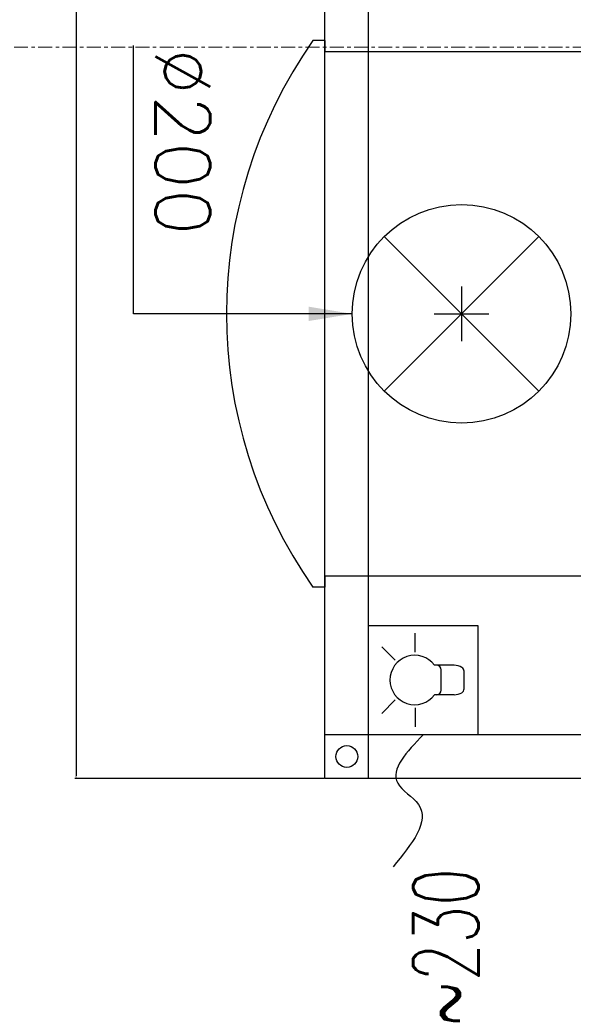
# Model space of a CAD drawing. Header units: millimetres. Extents: x -56641 to 6003, y -24465 to 16563.
# Tile 27 of 79: x -33992 to -33486, y -3268 to -2367. Entities that reach past the tile are written whole.
import ezdxf
from ezdxf.enums import TextEntityAlignment as Align

# ---------------------------------------------------------------- set-up
doc = ezdxf.new("R2010")
doc.units = ezdxf.units.MM
doc.linetypes.add('HIDDEN', pattern=[375, 250, -125])
doc.linetypes.add('Linia siatki', pattern=[22.225, 12.7, -3.175, 3.175, -3.175])
for name, color, linetype in [('JEVENHUUVA', 7, 'Continuous'), ('JEVENKATKOVIIVAT', 5, 'HIDDEN'), ('JEVENMITAT', 2, 'Continuous'), ('KATKOVIIVAT', 5, 'HIDDEN'), ('MITAT', 2, 'Continuous'), ('MUOTOVIIVAT', 7, 'Continuous')]:
    doc.layers.add(name, color=color, linetype=linetype)
doc.layers.add('S-GRID', color=7, linetype='Continuous', lineweight=5)
doc.styles.add('ROMANS', font='romans')
doc.dimstyles.new('ISO-25', dxfattribs={"dimtxt": 2.5, "dimasz": 2.5, "dimexe": 1.25, "dimexo": 0.625, "dimtad": 1, "dimtxsty": 'Standard', "dimcen": 2.5, "dimadec": 0, "dimazin": 0, "dimtfac": 1, "dimtmove": 0, "dimatfit": 3, "dimfxl": 1, "dimarcsym": 0})
doc.dimstyles.get("Standard").update_dxf_attribs({"dimtxt": 0.18, "dimasz": 0.18, "dimexe": 0.18, "dimexo": 0.0625, "dimgap": 0.09, "dimtad": 0, "dimtih": 1, "dimtoh": 1, "dimdec": 4, "dimzin": 0, "dimdsep": 46, "dimtxsty": 'Standard', "dimcen": 0.09, "dimadec": 0, "dimazin": 0, "dimtfac": 1, "dimtdec": 4, "dimtofl": 0, "dimtmove": 0, "dimatfit": 3, "dimfxl": 1, "dimtolj": 1, "dimtzin": 0, "dimarcsym": 0})

# ---------------------------------------------------------------- blocks, each defined once
blk = doc.blocks.new('*D356')
at = {"layer": 'Defpoints', "color": 0, "transparency": 16777216}
for p in [(-33712.91, 38.49), (-33940.62, -3061.51), (-33712.91, -3061.51)]:
    blk.add_point(p, dxfattribs=at)
at = {"layer": 'JEVENMITAT', "color": 0, "lineweight": -2, "transparency": 16777216}
for p, q in [((-33713.54, 38.49), (-33941.87, 38.49)), ((-33940.62, 35.99), (-33940.62, -3059.01)), ((-33713.54, -3061.51), (-33941.87, -3061.51))]:
    blk.add_line(p, q, dxfattribs=at)
at = {"layer": 'JEVENMITAT', "color": 0, "transparency": 16777216}
for points in [[(-33941.04, 35.99), (-33940.2, 35.99), (-33940.62, 38.49)], [(-33941.04, -3059.01), (-33940.2, -3059.01), (-33940.62, -3061.51)]]:
    blk.add_solid(points, dxfattribs=at)
at = {"layer": 'JEVENMITAT', "color": 0, "transparency": 16777216, "insert": (-33942.49, -1511.51), "char_height": 2.5, "attachment_point": 5, "rotation": 90}
blk.add_mtext('3100', dxfattribs=at)
blk = doc.blocks.new('A$C89c24b91')
for p, q in [((-30.4, 29.8), (-50.8, 50.1)), ((30.4, 29.8), (50.8, 50.1)), ((-42.6, -0.5), (-71.3, -0.5)), ((42.6, -0.5), (71.3, -0.5)), ((-22.5, -60.3), (-22.5, -30.2)), ((-15.5, -40.2), (15.5, -40.2)), ((22.5, -60.3), (22.5, -30.2)), ((-13.3, -75.3), (13.3, -75.3))]:
    blk.add_line(p, q)
for centre, radius, start, end in [((0, 0), 37.7, 306.6643, 233.3357), ((-15.5, -33.2), 7, 180, 270), ((15.5, -33.2), 7, 270, 0), ((0, -60.3), 22.5, 180, 211.0942), ((-13.3, -68.3), 7, 211.0942, 270), ((13.3, -68.3), 7, 270, 328.9058), ((0, -60.3), 22.5, 328.9058, 0)]:
    blk.add_arc(centre, radius, start, end)
blk = doc.blocks.new('Napięcie oświetlenie')
at = {"layer": 'JEVENHUUVA'}
blk.add_lwpolyline([(0, 0), (100, 0), (100, -100), (0, -100), (0, 0)], dxfattribs=at)
blk.add_spline([(0, -50), (-44.21, -26.54), (-63.79, -45.52), (-120.77, -22.39)], degree=3, dxfattribs=at)
at = {"layer": 'JEVENMITAT', "xscale": 0.6, "yscale": 0.6}
blk.add_blockref('A$C89c24b91', (50, -42.12), dxfattribs=at)
at = {"layer": 'JEVENMITAT', "style": 'ROMANS', "width": 0.7}
blk.add_text('~230', height=60, dxfattribs=at).set_placement((-121.8, -100.57), align=Align.RIGHT)
blk = doc.blocks.new('TULO330-200')
at = {"layer": 'KATKOVIIVAT'}
for p, q in [((-240, 0), (-240, 250)), ((-240, 250), (240, 250)), ((240, 250), (240, 0)), ((240, 0), (-240, 0))]:
    blk.add_line(p, q, dxfattribs=at)
at = {"layer": 'MITAT'}
for p, q in [((0, 100), (0, 150)), ((-25, 125), (25, 125))]:
    blk.add_line(p, q, dxfattribs=at)
at = {"layer": 'MUOTOVIIVAT'}
for p, q in [((-70.71, 195.71), (70.71, 54.29)), ((-70.71, 54.29), (70.71, 195.71)), ((-250, 0), (-250, -10.98)), ((-250, 0), (-240, 0)), ((240, 0), (250, 0)), ((250, 0), (250, -10.98))]:
    blk.add_line(p, q, dxfattribs=at)
blk.add_circle((0, 125), 100, dxfattribs=at)
blk.add_arc((0, 345), 435, 234.92049, 305.07951, dxfattribs=at)
at = {"layer": 'MITAT', "insert": (-71.63, -130), "char_height": 50, "attachment_point": 6, "style": 'ROMANS'}
blk.add_mtext('%%c200', dxfattribs=at)
at = {"layer": 'MITAT', "annotation_type": 0, "has_hookline": 1, "hookline_direction": 1, "text_width": 173.81}
blk.add_leader([(0, 25), (0, -175), (-51.63, -175)], dimstyle='Standard', override={"dimtxt": 40, "dimasz": 40, "dimexe": 40, "dimexo": 40, "dimgap": 20, "dimtad": 1, "dimtih": 0, "dimdec": 0, "dimtxsty": 'ROMANS', "dimcen": 25, "dimtdec": 1}, dxfattribs=at)

msp = doc.modelspace()

# ---------------------------------------------------------------- linework, layer by layer
at = {"layer": 'JEVENHUUVA'}
msp.add_lwpolyline([(-33712.911, 38.487), (-31312.911, 38.487), (-31312.911, -3061.513), (-33712.911, -3061.513), (-33712.911, 38.487)], dxfattribs=at)
msp.add_circle((-33692.911, -3041.513), 10, dxfattribs=at)
at = {"layer": 'JEVENKATKOVIIVAT', "ltscale": 50}
for p, q in [((-33672.911, -3061.513), (-33672.911, 38.487)), ((-31312.911, -3021.513), (-33712.911, -3021.513))]:
    msp.add_line(p, q, dxfattribs=at)
at = {"layer": 'S-GRID', "linetype": 'Linia siatki'}
msp.add_line((-55866.741, -2392.407), (1287.74, -2392.407), dxfattribs=at)

# ---------------------------------------------------------------- block references
at = {"rotation": 90}
msp.add_blockref('Napięcie oświetlenie', (-33672.911, -3021.513), dxfattribs=at)
at = {"layer": 'JEVENHUUVA', "rotation": 270}
msp.add_blockref('TULO330-200', (-33712.911, -2636.513), dxfattribs=at)

# ---------------------------------------------------------------- dimensions: what is measured, and where the dimension line sits
at = {"layer": 'JEVENMITAT'}
dim = msp.add_linear_dim(base=(-33940.619, -3061.513), p1=(-33712.911, 38.487), p2=(-33712.911, -3061.513), angle=90, dimstyle='ISO-25', dxfattribs=at)
dim.commit()
dim.dimension.update_dxf_attribs({"geometry": '*D356', "text_midpoint": (-33942.494, -1511.513)})

doc.saveas('drawing.dxf')
